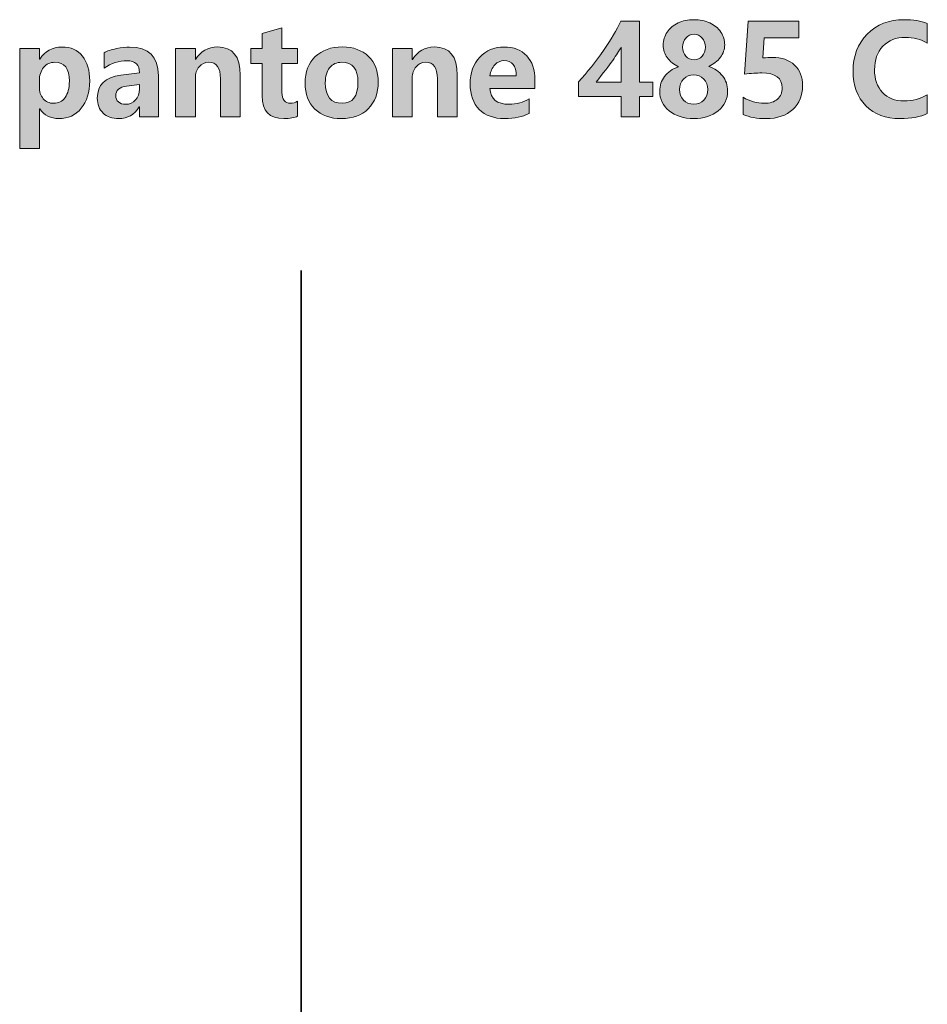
# Model space of a CAD drawing. Header units: inches. Extents: x 0 to 297, y 0 to 210.
# Tile 8 of 11: x 125 to 143, y 139 to 158. Entities that reach past the tile are written whole.
import ezdxf

# ---------------------------------------------------------------- set-up
doc = ezdxf.new("R2010")
doc.units = ezdxf.units.IN
doc.header["$MEASUREMENT"] = 0
doc.layers.add('图层 1', color=7, linetype='Continuous')

# ---------------------------------------------------------------- blocks, each defined once
blk = doc.blocks.new('block 4')
at = {"layer": '图层 1', "true_color": 0x7e7e7f}
h = blk.add_hatch(color=8, dxfattribs=at)
h.dxf.hatch_style = 2
edge = h.paths.add_edge_path()
edge.add_spline(control_points=[(137.362, 157.779), (137.362, 157.779), (137.362, 156.593), (137.362, 156.593), (137.362, 156.593), (137.626, 156.593), (137.626, 156.593), (137.626, 156.593), (137.626, 156.309), (137.626, 156.309), (137.626, 156.309), (137.362, 156.309), (137.362, 156.309), (137.362, 156.309), (137.362, 155.911), (137.362, 155.911), (137.362, 155.911), (137.007, 155.911), (137.007, 155.911), (137.007, 155.911), (137.007, 156.309), (137.007, 156.309), (137.007, 156.309), (136.173, 156.309), (136.173, 156.309), (136.173, 156.309), (136.173, 156.595), (136.173, 156.595), (136.346, 156.788), (136.508, 156.992), (136.659, 157.207), (136.81, 157.423), (136.924, 157.613), (137.001, 157.779), (137.001, 157.779), (137.362, 157.779), (137.362, 157.779)], knot_values=[0, 0, 0, 0, 1, 1, 1, 2, 2, 2, 3, 3, 3, 4, 4, 4, 5, 5, 5, 6, 6, 6, 7, 7, 7, 8, 8, 8, 9, 9, 9, 10, 10, 10, 11, 11, 11, 12, 12, 12, 12], degree=3, periodic=1)
edge = h.paths.add_edge_path()
edge.add_spline(control_points=[(136.518, 156.593), (136.518, 156.593), (137.007, 156.593), (137.007, 156.593), (137.007, 156.593), (137.007, 157.277), (137.007, 157.277), (136.969, 157.205), (136.914, 157.118), (136.842, 157.015), (136.77, 156.912), (136.662, 156.771), (136.518, 156.593)], knot_values=[0, 0, 0, 0, 0.352778, 0.352778, 0.352778, 0.705556, 0.705556, 0.705556, 1.058333, 1.058333, 1.058333, 1.411111, 1.411111, 1.411111, 1.411111], degree=3, periodic=0)
edge.add_line((136.518, 156.593), (136.518, 156.593))
h = blk.add_hatch(color=8, dxfattribs=at)
h.dxf.hatch_style = 2
edge = h.paths.add_edge_path()
edge.add_spline(control_points=[(137.76, 156.414), (137.76, 156.523), (137.791, 156.619), (137.854, 156.703), (137.916, 156.788), (138.007, 156.85), (138.126, 156.889), (138.031, 156.937), (137.958, 156.997), (137.906, 157.07), (137.854, 157.143), (137.829, 157.225), (137.829, 157.314), (137.829, 157.407), (137.854, 157.492), (137.905, 157.568), (137.956, 157.643), (138.028, 157.703), (138.119, 157.746), (138.211, 157.789), (138.313, 157.81), (138.427, 157.81), (138.541, 157.81), (138.644, 157.789), (138.736, 157.747), (138.829, 157.705), (138.901, 157.646), (138.952, 157.57), (139.004, 157.494), (139.029, 157.41), (139.029, 157.318), (139.029, 157.232), (139.001, 157.151), (138.944, 157.076), (138.888, 157.001), (138.811, 156.942), (138.716, 156.899), (138.833, 156.859), (138.923, 156.796), (138.988, 156.713), (139.053, 156.629), (139.086, 156.53), (139.086, 156.418), (139.086, 156.26), (139.024, 156.131), (138.902, 156.031), (138.779, 155.931), (138.619, 155.881), (138.423, 155.881), (138.227, 155.881), (138.067, 155.931), (137.944, 156.031), (137.821, 156.131), (137.76, 156.258), (137.76, 156.414)], knot_values=[0, 0, 0, 0, 0.352778, 0.352778, 0.352778, 0.705556, 0.705556, 0.705556, 1.058333, 1.058333, 1.058333, 1.411111, 1.411111, 1.411111, 1.763889, 1.763889, 1.763889, 2.116667, 2.116667, 2.116667, 2.469444, 2.469444, 2.469444, 2.822222, 2.822222, 2.822222, 3.175, 3.175, 3.175, 3.527778, 3.527778, 3.527778, 3.880556, 3.880556, 3.880556, 4.233333, 4.233333, 4.233333, 4.586111, 4.586111, 4.586111, 4.938889, 4.938889, 4.938889, 5.291667, 5.291667, 5.291667, 5.644444, 5.644444, 5.644444, 5.997222, 5.997222, 5.997222, 6.35, 6.35, 6.35, 6.35], degree=3, periodic=0)
edge.add_line((137.76, 156.414), (137.76, 156.414))
edge = h.paths.add_edge_path()
edge.add_spline(control_points=[(138.149, 156.449), (138.149, 156.362), (138.174, 156.293), (138.224, 156.241), (138.274, 156.188), (138.34, 156.162), (138.424, 156.162), (138.505, 156.162), (138.57, 156.188), (138.622, 156.241), (138.673, 156.293), (138.699, 156.362), (138.699, 156.449), (138.699, 156.53), (138.673, 156.598), (138.62, 156.652), (138.568, 156.707), (138.503, 156.734), (138.424, 156.734), (138.343, 156.734), (138.277, 156.707), (138.226, 156.652), (138.175, 156.598), (138.149, 156.53), (138.149, 156.449)], knot_values=[0, 0, 0, 0, 0.352778, 0.352778, 0.352778, 0.705556, 0.705556, 0.705556, 1.058333, 1.058333, 1.058333, 1.411111, 1.411111, 1.411111, 1.763889, 1.763889, 1.763889, 2.116667, 2.116667, 2.116667, 2.469444, 2.469444, 2.469444, 2.822222, 2.822222, 2.822222, 2.822222], degree=3, periodic=0)
edge.add_line((138.149, 156.449), (138.149, 156.449))
edge = h.paths.add_edge_path()
edge.add_spline(control_points=[(138.207, 157.274), (138.207, 157.205), (138.228, 157.147), (138.27, 157.098), (138.312, 157.05), (138.366, 157.026), (138.43, 157.026), (138.492, 157.026), (138.545, 157.049), (138.588, 157.097), (138.632, 157.144), (138.653, 157.203), (138.653, 157.274), (138.653, 157.345), (138.632, 157.404), (138.59, 157.453), (138.547, 157.502), (138.494, 157.527), (138.43, 157.527), (138.364, 157.527), (138.31, 157.502), (138.269, 157.453), (138.228, 157.404), (138.207, 157.345), (138.207, 157.274)], knot_values=[0, 0, 0, 0, 0.352778, 0.352778, 0.352778, 0.705556, 0.705556, 0.705556, 1.058333, 1.058333, 1.058333, 1.411111, 1.411111, 1.411111, 1.763889, 1.763889, 1.763889, 2.116667, 2.116667, 2.116667, 2.469444, 2.469444, 2.469444, 2.822222, 2.822222, 2.822222, 2.822222], degree=3, periodic=0)
edge.add_line((138.207, 157.274), (138.207, 157.274))
h = blk.add_hatch(color=8, dxfattribs=at)
h.dxf.hatch_style = 2
edge = h.paths.add_edge_path()
edge.add_spline(control_points=[(139.388, 155.959), (139.388, 155.959), (139.388, 156.296), (139.388, 156.296), (139.517, 156.217), (139.655, 156.178), (139.801, 156.178), (139.911, 156.178), (139.997, 156.205), (140.06, 156.259), (140.122, 156.313), (140.153, 156.387), (140.153, 156.479), (140.153, 156.673), (140.02, 156.77), (139.755, 156.77), (139.657, 156.77), (139.544, 156.763), (139.416, 156.748), (139.416, 156.748), (139.486, 157.779), (139.486, 157.779), (139.486, 157.779), (140.475, 157.779), (140.475, 157.779), (140.475, 157.779), (140.475, 157.458), (140.475, 157.458), (140.475, 157.458), (139.801, 157.458), (139.801, 157.458), (139.801, 157.458), (139.775, 157.065), (139.775, 157.065), (139.841, 157.071), (139.903, 157.074), (139.959, 157.074), (140.141, 157.074), (140.286, 157.024), (140.392, 156.924), (140.497, 156.825), (140.55, 156.689), (140.55, 156.519), (140.55, 156.331), (140.486, 156.177), (140.358, 156.058), (140.23, 155.938), (140.057, 155.879), (139.837, 155.879), (139.66, 155.879), (139.51, 155.906), (139.388, 155.959)], knot_values=[0, 0, 0, 0, 0.352778, 0.352778, 0.352778, 0.705556, 0.705556, 0.705556, 1.058333, 1.058333, 1.058333, 1.411111, 1.411111, 1.411111, 1.763889, 1.763889, 1.763889, 2.116667, 2.116667, 2.116667, 2.469444, 2.469444, 2.469444, 2.822222, 2.822222, 2.822222, 3.175, 3.175, 3.175, 3.527778, 3.527778, 3.527778, 3.880556, 3.880556, 3.880556, 4.233333, 4.233333, 4.233333, 4.586111, 4.586111, 4.586111, 4.938889, 4.938889, 4.938889, 5.291667, 5.291667, 5.291667, 5.644444, 5.644444, 5.644444, 5.997222, 5.997222, 5.997222, 5.997222], degree=3, periodic=0)
edge.add_line((139.388, 155.959), (139.388, 155.959))
h = blk.add_hatch(color=8, dxfattribs=at)
h.dxf.hatch_style = 2
edge = h.paths.add_edge_path()
edge.add_spline(control_points=[(142.986, 155.979), (142.85, 155.912), (142.672, 155.879), (142.454, 155.879), (142.172, 155.879), (141.949, 155.963), (141.784, 156.131), (141.619, 156.3), (141.536, 156.524), (141.536, 156.805), (141.536, 157.1), (141.628, 157.341), (141.813, 157.529), (141.998, 157.717), (142.236, 157.811), (142.527, 157.811), (142.71, 157.811), (142.862, 157.787), (142.986, 157.739), (142.986, 157.739), (142.986, 157.355), (142.986, 157.355), (142.859, 157.428), (142.716, 157.465), (142.556, 157.465), (142.374, 157.465), (142.228, 157.407), (142.118, 157.291), (142.009, 157.174), (141.955, 157.022), (141.955, 156.834), (141.955, 156.651), (142.007, 156.503), (142.11, 156.391), (142.214, 156.279), (142.354, 156.224), (142.531, 156.224), (142.697, 156.224), (142.849, 156.264), (142.986, 156.344), (142.986, 156.344), (142.986, 155.979), (142.986, 155.979)], knot_values=[0, 0, 0, 0, 1, 1, 1, 2, 2, 2, 3, 3, 3, 4, 4, 4, 5, 5, 5, 6, 6, 6, 7, 7, 7, 8, 8, 8, 9, 9, 9, 10, 10, 10, 11, 11, 11, 12, 12, 12, 13, 13, 13, 14, 14, 14, 14], degree=3, periodic=1)
h = blk.add_hatch(color=8, dxfattribs=at)
h.dxf.hatch_style = 2
edge = h.paths.add_edge_path()
edge.add_spline(control_points=[(130.687, 155.927), (130.628, 155.895), (130.539, 155.879), (130.42, 155.879), (130.137, 155.879), (129.996, 156.028), (129.996, 156.325), (129.996, 156.325), (129.996, 156.954), (129.996, 156.954), (129.996, 156.954), (129.776, 156.954), (129.776, 156.954), (129.776, 156.954), (129.776, 157.245), (129.776, 157.245), (129.776, 157.245), (129.996, 157.245), (129.996, 157.245), (129.996, 157.245), (129.996, 157.538), (129.996, 157.538), (129.996, 157.538), (130.383, 157.649), (130.383, 157.649), (130.383, 157.649), (130.383, 157.245), (130.383, 157.245), (130.383, 157.245), (130.687, 157.245), (130.687, 157.245), (130.687, 157.245), (130.687, 156.954), (130.687, 156.954), (130.687, 156.954), (130.383, 156.954), (130.383, 156.954), (130.383, 156.954), (130.383, 156.392), (130.383, 156.392), (130.383, 156.25), (130.439, 156.179), (130.552, 156.179), (130.595, 156.179), (130.64, 156.192), (130.687, 156.218), (130.687, 156.218), (130.687, 155.927), (130.687, 155.927)], knot_values=[0, 0, 0, 0, 1, 1, 1, 2, 2, 2, 3, 3, 3, 4, 4, 4, 5, 5, 5, 6, 6, 6, 7, 7, 7, 8, 8, 8, 9, 9, 9, 10, 10, 10, 11, 11, 11, 12, 12, 12, 13, 13, 13, 14, 14, 14, 15, 15, 15, 16, 16, 16, 16], degree=3, periodic=1)
h = blk.add_hatch(color=8, dxfattribs=at)
h.dxf.hatch_style = 2
edge = h.paths.add_edge_path()
edge.add_spline(control_points=[(125.65, 156.072), (125.65, 156.072), (125.65, 155.298), (125.65, 155.298), (125.65, 155.298), (125.26, 155.298), (125.26, 155.298), (125.26, 155.298), (125.26, 157.245), (125.26, 157.245), (125.26, 157.245), (125.65, 157.245), (125.65, 157.245), (125.65, 157.245), (125.65, 157.041), (125.65, 157.041), (125.65, 157.041), (125.655, 157.041), (125.655, 157.041), (125.756, 157.199), (125.901, 157.277), (126.087, 157.277), (126.257, 157.277), (126.39, 157.218), (126.485, 157.1), (126.581, 156.981), (126.629, 156.82), (126.629, 156.616), (126.629, 156.393), (126.573, 156.214), (126.462, 156.08), (126.351, 155.946), (126.206, 155.879), (126.026, 155.879), (125.863, 155.879), (125.739, 155.943), (125.655, 156.072), (125.655, 156.072), (125.65, 156.072), (125.65, 156.072)], knot_values=[0, 0, 0, 0, 1, 1, 1, 2, 2, 2, 3, 3, 3, 4, 4, 4, 5, 5, 5, 6, 6, 6, 7, 7, 7, 8, 8, 8, 9, 9, 9, 10, 10, 10, 11, 11, 11, 12, 12, 12, 13, 13, 13, 13], degree=3, periodic=1)
edge = h.paths.add_edge_path()
edge.add_spline(control_points=[(125.644, 156.501), (125.644, 156.406), (125.67, 156.328), (125.721, 156.268), (125.773, 156.208), (125.839, 156.178), (125.921, 156.178), (126.018, 156.178), (126.094, 156.215), (126.149, 156.291), (126.202, 156.367), (126.23, 156.473), (126.23, 156.612), (126.23, 156.856), (126.134, 156.979), (125.944, 156.979), (125.856, 156.979), (125.783, 156.945), (125.727, 156.877), (125.672, 156.81), (125.644, 156.723), (125.644, 156.617), (125.644, 156.617), (125.644, 156.501), (125.644, 156.501)], knot_values=[0, 0, 0, 0, 1, 1, 1, 2, 2, 2, 3, 3, 3, 4, 4, 4, 5, 5, 5, 6, 6, 6, 7, 7, 7, 8, 8, 8, 8], degree=3, periodic=1)
h = blk.add_hatch(color=8, dxfattribs=at)
h.dxf.hatch_style = 2
edge = h.paths.add_edge_path()
edge.add_spline(control_points=[(126.908, 157.164), (126.968, 157.198), (127.049, 157.225), (127.15, 157.246), (127.251, 157.267), (127.337, 157.277), (127.408, 157.277), (127.781, 157.277), (127.968, 157.09), (127.968, 156.717), (127.968, 156.717), (127.968, 155.911), (127.968, 155.911), (127.968, 155.911), (127.598, 155.911), (127.598, 155.911), (127.598, 155.911), (127.598, 156.106), (127.598, 156.106), (127.598, 156.106), (127.593, 156.106), (127.593, 156.106), (127.502, 155.954), (127.369, 155.879), (127.194, 155.879), (127.068, 155.879), (126.966, 155.915), (126.89, 155.987), (126.814, 156.059), (126.776, 156.156), (126.776, 156.28), (126.776, 156.536), (126.929, 156.684), (127.233, 156.726), (127.233, 156.726), (127.6, 156.776), (127.6, 156.776), (127.6, 156.931), (127.519, 157.009), (127.357, 157.009), (127.198, 157.009), (127.048, 156.96), (126.908, 156.864), (126.908, 156.864), (126.908, 157.164), (126.908, 157.164)], knot_values=[0, 0, 0, 0, 1, 1, 1, 2, 2, 2, 3, 3, 3, 4, 4, 4, 5, 5, 5, 6, 6, 6, 7, 7, 7, 8, 8, 8, 9, 9, 9, 10, 10, 10, 11, 11, 11, 12, 12, 12, 13, 13, 13, 14, 14, 14, 15, 15, 15, 15], degree=3, periodic=1)
edge = h.paths.add_edge_path()
edge.add_spline(control_points=[(127.348, 156.515), (127.207, 156.497), (127.137, 156.434), (127.137, 156.325), (127.137, 156.275), (127.154, 156.235), (127.188, 156.204), (127.222, 156.174), (127.268, 156.158), (127.326, 156.158), (127.406, 156.158), (127.471, 156.187), (127.523, 156.243), (127.574, 156.299), (127.6, 156.369), (127.6, 156.453), (127.6, 156.453), (127.6, 156.548), (127.6, 156.548), (127.6, 156.548), (127.348, 156.515), (127.348, 156.515)], knot_values=[0, 0, 0, 0, 1, 1, 1, 2, 2, 2, 3, 3, 3, 4, 4, 4, 5, 5, 5, 6, 6, 6, 7, 7, 7, 7], degree=3, periodic=1)
h = blk.add_hatch(color=8, dxfattribs=at)
h.dxf.hatch_style = 2
edge = h.paths.add_edge_path()
edge.add_spline(control_points=[(129.569, 155.911), (129.569, 155.911), (129.182, 155.911), (129.182, 155.911), (129.182, 155.911), (129.182, 156.655), (129.182, 156.655), (129.182, 156.871), (129.104, 156.979), (128.949, 156.979), (128.876, 156.979), (128.814, 156.95), (128.765, 156.892), (128.716, 156.835), (128.691, 156.761), (128.691, 156.672), (128.691, 156.672), (128.691, 155.911), (128.691, 155.911), (128.691, 155.911), (128.302, 155.911), (128.302, 155.911), (128.302, 155.911), (128.302, 157.245), (128.302, 157.245), (128.302, 157.245), (128.691, 157.245), (128.691, 157.245), (128.691, 157.245), (128.691, 157.033), (128.691, 157.033), (128.691, 157.033), (128.696, 157.033), (128.696, 157.033), (128.793, 157.196), (128.936, 157.278), (129.125, 157.278), (129.421, 157.278), (129.569, 157.094), (129.569, 156.728), (129.569, 156.728), (129.569, 155.911), (129.569, 155.911)], knot_values=[0, 0, 0, 0, 1, 1, 1, 2, 2, 2, 3, 3, 3, 4, 4, 4, 5, 5, 5, 6, 6, 6, 7, 7, 7, 8, 8, 8, 9, 9, 9, 10, 10, 10, 11, 11, 11, 12, 12, 12, 13, 13, 13, 14, 14, 14, 14], degree=3, periodic=1)
h = blk.add_hatch(color=8, dxfattribs=at)
h.dxf.hatch_style = 2
edge = h.paths.add_edge_path()
edge.add_spline(control_points=[(130.835, 156.572), (130.835, 156.791), (130.9, 156.964), (131.032, 157.089), (131.163, 157.215), (131.34, 157.278), (131.562, 157.278), (131.777, 157.278), (131.947, 157.216), (132.073, 157.092), (132.199, 156.969), (132.263, 156.803), (132.263, 156.595), (132.263, 156.377), (132.198, 156.202), (132.068, 156.073), (131.939, 155.944), (131.764, 155.879), (131.543, 155.879), (131.325, 155.879), (131.153, 155.941), (131.026, 156.065), (130.899, 156.189), (130.835, 156.358), (130.835, 156.572)], knot_values=[0, 0, 0, 0, 0.352778, 0.352778, 0.352778, 0.705556, 0.705556, 0.705556, 1.058333, 1.058333, 1.058333, 1.411111, 1.411111, 1.411111, 1.763889, 1.763889, 1.763889, 2.116667, 2.116667, 2.116667, 2.469444, 2.469444, 2.469444, 2.822222, 2.822222, 2.822222, 2.822222], degree=3, periodic=0)
edge.add_line((130.835, 156.572), (130.835, 156.572))
edge = h.paths.add_edge_path()
edge.add_spline(control_points=[(131.229, 156.577), (131.229, 156.311), (131.338, 156.178), (131.555, 156.178), (131.763, 156.178), (131.867, 156.314), (131.867, 156.588), (131.867, 156.848), (131.762, 156.978), (131.552, 156.978), (131.45, 156.978), (131.371, 156.943), (131.314, 156.874), (131.257, 156.804), (131.229, 156.705), (131.229, 156.577)], knot_values=[0, 0, 0, 0, 0.352778, 0.352778, 0.352778, 0.705556, 0.705556, 0.705556, 1.058333, 1.058333, 1.058333, 1.411111, 1.411111, 1.411111, 1.763889, 1.763889, 1.763889, 1.763889], degree=3, periodic=0)
edge.add_line((131.229, 156.577), (131.229, 156.577))
h = blk.add_hatch(color=8, dxfattribs=at)
h.dxf.hatch_style = 2
edge = h.paths.add_edge_path()
edge.add_spline(control_points=[(133.805, 155.911), (133.805, 155.911), (133.418, 155.911), (133.418, 155.911), (133.418, 155.911), (133.418, 156.655), (133.418, 156.655), (133.418, 156.871), (133.34, 156.979), (133.185, 156.979), (133.111, 156.979), (133.049, 156.95), (133, 156.892), (132.951, 156.835), (132.927, 156.761), (132.927, 156.672), (132.927, 156.672), (132.927, 155.911), (132.927, 155.911), (132.927, 155.911), (132.538, 155.911), (132.538, 155.911), (132.538, 155.911), (132.538, 157.245), (132.538, 157.245), (132.538, 157.245), (132.927, 157.245), (132.927, 157.245), (132.927, 157.245), (132.927, 157.033), (132.927, 157.033), (132.927, 157.033), (132.932, 157.033), (132.932, 157.033), (133.029, 157.196), (133.172, 157.278), (133.361, 157.278), (133.657, 157.278), (133.805, 157.094), (133.805, 156.728), (133.805, 156.728), (133.805, 155.911), (133.805, 155.911)], knot_values=[0, 0, 0, 0, 1, 1, 1, 2, 2, 2, 3, 3, 3, 4, 4, 4, 5, 5, 5, 6, 6, 6, 7, 7, 7, 8, 8, 8, 9, 9, 9, 10, 10, 10, 11, 11, 11, 12, 12, 12, 13, 13, 13, 14, 14, 14, 14], degree=3, periodic=1)
h = blk.add_hatch(color=8, dxfattribs=at)
h.dxf.hatch_style = 2
edge = h.paths.add_edge_path()
edge.add_spline(control_points=[(135.322, 156.468), (135.322, 156.468), (134.444, 156.468), (134.444, 156.468), (134.457, 156.262), (134.582, 156.158), (134.818, 156.158), (134.965, 156.158), (135.095, 156.195), (135.207, 156.267), (135.207, 156.267), (135.207, 155.981), (135.207, 155.981), (135.086, 155.913), (134.927, 155.879), (134.73, 155.879), (134.517, 155.879), (134.352, 155.939), (134.235, 156.058), (134.117, 156.178), (134.058, 156.345), (134.058, 156.559), (134.058, 156.772), (134.121, 156.945), (134.246, 157.078), (134.371, 157.211), (134.529, 157.277), (134.719, 157.277), (134.908, 157.277), (135.055, 157.22), (135.162, 157.106), (135.268, 156.991), (135.322, 156.834), (135.322, 156.634), (135.322, 156.634), (135.322, 156.468), (135.322, 156.468)], knot_values=[0, 0, 0, 0, 1, 1, 1, 2, 2, 2, 3, 3, 3, 4, 4, 4, 5, 5, 5, 6, 6, 6, 7, 7, 7, 8, 8, 8, 9, 9, 9, 10, 10, 10, 11, 11, 11, 12, 12, 12, 12], degree=3, periodic=1)
edge = h.paths.add_edge_path()
edge.add_spline(control_points=[(134.959, 156.712), (134.959, 156.911), (134.878, 157.011), (134.716, 157.011), (134.65, 157.011), (134.591, 156.984), (134.539, 156.929), (134.488, 156.874), (134.456, 156.802), (134.443, 156.712), (134.443, 156.712), (134.959, 156.712), (134.959, 156.712)], knot_values=[0, 0, 0, 0, 1, 1, 1, 2, 2, 2, 3, 3, 3, 4, 4, 4, 4], degree=3, periodic=1)
at = {"layer": '图层 1', "lineweight": 0}
blk.add_lwpolyline([(130.759, 132.756), (130.759, 152.911)], dxfattribs=at)
at = {"layer": '图层 1', "color": 85, "lineweight": 35, "true_color": 0x60b530}
blk.add_lwpolyline([(130.759, 100.018), (130.759, 152.911)], dxfattribs=at)
at = {"layer": '图层 1', "lineweight": 0}
for points, knots in [([(137.362, 157.779), (137.362, 157.779), (137.362, 156.593), (137.362, 156.593), (137.362, 156.593), (137.626, 156.593), (137.626, 156.593), (137.626, 156.593), (137.626, 156.309), (137.626, 156.309), (137.626, 156.309), (137.362, 156.309), (137.362, 156.309), (137.362, 156.309), (137.362, 155.911), (137.362, 155.911), (137.362, 155.911), (137.007, 155.911), (137.007, 155.911), (137.007, 155.911), (137.007, 156.309), (137.007, 156.309), (137.007, 156.309), (136.173, 156.309), (136.173, 156.309), (136.173, 156.309), (136.173, 156.595), (136.173, 156.595), (136.346, 156.788), (136.508, 156.992), (136.659, 157.207), (136.81, 157.423), (136.924, 157.613), (137.001, 157.779), (137.001, 157.779), (137.362, 157.779), (137.362, 157.779)], [0, 0, 0, 0, 1, 1, 1, 2, 2, 2, 3, 3, 3, 4, 4, 4, 5, 5, 5, 6, 6, 6, 7, 7, 7, 8, 8, 8, 9, 9, 9, 10, 10, 10, 11, 11, 11, 12, 12, 12, 12]), ([(137.76, 156.414), (137.76, 156.523), (137.791, 156.619), (137.854, 156.703), (137.916, 156.788), (138.007, 156.85), (138.126, 156.889), (138.031, 156.937), (137.958, 156.997), (137.906, 157.07), (137.854, 157.143), (137.829, 157.225), (137.829, 157.314), (137.829, 157.407), (137.854, 157.492), (137.905, 157.568), (137.956, 157.643), (138.028, 157.703), (138.119, 157.746), (138.211, 157.789), (138.313, 157.81), (138.427, 157.81), (138.541, 157.81), (138.644, 157.789), (138.736, 157.747), (138.829, 157.705), (138.901, 157.646), (138.952, 157.57), (139.004, 157.494), (139.029, 157.41), (139.029, 157.318), (139.029, 157.232), (139.001, 157.151), (138.944, 157.076), (138.888, 157.001), (138.811, 156.942), (138.716, 156.899), (138.833, 156.859), (138.923, 156.796), (138.988, 156.713), (139.053, 156.629), (139.086, 156.53), (139.086, 156.418), (139.086, 156.26), (139.024, 156.131), (138.902, 156.031), (138.779, 155.931), (138.619, 155.881), (138.423, 155.881), (138.227, 155.881), (138.067, 155.931), (137.944, 156.031), (137.821, 156.131), (137.76, 156.258), (137.76, 156.414)], [0, 0, 0, 0, 1, 1, 1, 2, 2, 2, 3, 3, 3, 4, 4, 4, 5, 5, 5, 6, 6, 6, 7, 7, 7, 8, 8, 8, 9, 9, 9, 10, 10, 10, 11, 11, 11, 12, 12, 12, 13, 13, 13, 14, 14, 14, 15, 15, 15, 16, 16, 16, 17, 17, 17, 18, 18, 18, 18]), ([(139.388, 155.959), (139.388, 155.959), (139.388, 156.296), (139.388, 156.296), (139.517, 156.217), (139.655, 156.178), (139.801, 156.178), (139.911, 156.178), (139.997, 156.205), (140.06, 156.259), (140.122, 156.313), (140.153, 156.387), (140.153, 156.479), (140.153, 156.673), (140.02, 156.77), (139.755, 156.77), (139.657, 156.77), (139.544, 156.763), (139.416, 156.748), (139.416, 156.748), (139.486, 157.779), (139.486, 157.779), (139.486, 157.779), (140.475, 157.779), (140.475, 157.779), (140.475, 157.779), (140.475, 157.458), (140.475, 157.458), (140.475, 157.458), (139.801, 157.458), (139.801, 157.458), (139.801, 157.458), (139.775, 157.065), (139.775, 157.065), (139.841, 157.071), (139.903, 157.074), (139.959, 157.074), (140.141, 157.074), (140.286, 157.024), (140.392, 156.924), (140.497, 156.825), (140.55, 156.689), (140.55, 156.519), (140.55, 156.331), (140.486, 156.177), (140.358, 156.058), (140.23, 155.938), (140.057, 155.879), (139.837, 155.879), (139.66, 155.879), (139.51, 155.906), (139.388, 155.959)], [0, 0, 0, 0, 1, 1, 1, 2, 2, 2, 3, 3, 3, 4, 4, 4, 5, 5, 5, 6, 6, 6, 7, 7, 7, 8, 8, 8, 9, 9, 9, 10, 10, 10, 11, 11, 11, 12, 12, 12, 13, 13, 13, 14, 14, 14, 15, 15, 15, 16, 16, 16, 17, 17, 17, 17]), ([(142.986, 155.979), (142.85, 155.912), (142.672, 155.879), (142.454, 155.879), (142.172, 155.879), (141.949, 155.963), (141.784, 156.131), (141.619, 156.3), (141.536, 156.524), (141.536, 156.805), (141.536, 157.1), (141.628, 157.341), (141.813, 157.529), (141.998, 157.717), (142.236, 157.811), (142.527, 157.811), (142.71, 157.811), (142.862, 157.787), (142.986, 157.739), (142.986, 157.739), (142.986, 157.355), (142.986, 157.355), (142.859, 157.428), (142.716, 157.465), (142.556, 157.465), (142.374, 157.465), (142.228, 157.407), (142.118, 157.291), (142.009, 157.174), (141.955, 157.022), (141.955, 156.834), (141.955, 156.651), (142.007, 156.503), (142.11, 156.391), (142.214, 156.279), (142.354, 156.224), (142.531, 156.224), (142.697, 156.224), (142.849, 156.264), (142.986, 156.344), (142.986, 156.344), (142.986, 155.979), (142.986, 155.979)], [0, 0, 0, 0, 1, 1, 1, 2, 2, 2, 3, 3, 3, 4, 4, 4, 5, 5, 5, 6, 6, 6, 7, 7, 7, 8, 8, 8, 9, 9, 9, 10, 10, 10, 11, 11, 11, 12, 12, 12, 13, 13, 13, 14, 14, 14, 14]), ([(130.687, 155.927), (130.628, 155.895), (130.539, 155.879), (130.42, 155.879), (130.137, 155.879), (129.996, 156.028), (129.996, 156.325), (129.996, 156.325), (129.996, 156.954), (129.996, 156.954), (129.996, 156.954), (129.776, 156.954), (129.776, 156.954), (129.776, 156.954), (129.776, 157.245), (129.776, 157.245), (129.776, 157.245), (129.996, 157.245), (129.996, 157.245), (129.996, 157.245), (129.996, 157.538), (129.996, 157.538), (129.996, 157.538), (130.383, 157.649), (130.383, 157.649), (130.383, 157.649), (130.383, 157.245), (130.383, 157.245), (130.383, 157.245), (130.687, 157.245), (130.687, 157.245), (130.687, 157.245), (130.687, 156.954), (130.687, 156.954), (130.687, 156.954), (130.383, 156.954), (130.383, 156.954), (130.383, 156.954), (130.383, 156.392), (130.383, 156.392), (130.383, 156.25), (130.439, 156.179), (130.552, 156.179), (130.595, 156.179), (130.64, 156.192), (130.687, 156.218), (130.687, 156.218), (130.687, 155.927), (130.687, 155.927)], [0, 0, 0, 0, 1, 1, 1, 2, 2, 2, 3, 3, 3, 4, 4, 4, 5, 5, 5, 6, 6, 6, 7, 7, 7, 8, 8, 8, 9, 9, 9, 10, 10, 10, 11, 11, 11, 12, 12, 12, 13, 13, 13, 14, 14, 14, 15, 15, 15, 16, 16, 16, 16]), ([(138.207, 157.274), (138.207, 157.205), (138.228, 157.147), (138.27, 157.098), (138.312, 157.05), (138.366, 157.026), (138.43, 157.026), (138.492, 157.026), (138.545, 157.049), (138.588, 157.097), (138.632, 157.144), (138.653, 157.203), (138.653, 157.274), (138.653, 157.345), (138.632, 157.404), (138.59, 157.453), (138.547, 157.502), (138.494, 157.527), (138.43, 157.527), (138.364, 157.527), (138.31, 157.502), (138.269, 157.453), (138.228, 157.404), (138.207, 157.345), (138.207, 157.274)], [0, 0, 0, 0, 1, 1, 1, 2, 2, 2, 3, 3, 3, 4, 4, 4, 5, 5, 5, 6, 6, 6, 7, 7, 7, 8, 8, 8, 8]), ([(125.65, 156.072), (125.65, 156.072), (125.65, 155.298), (125.65, 155.298), (125.65, 155.298), (125.26, 155.298), (125.26, 155.298), (125.26, 155.298), (125.26, 157.245), (125.26, 157.245), (125.26, 157.245), (125.65, 157.245), (125.65, 157.245), (125.65, 157.245), (125.65, 157.041), (125.65, 157.041), (125.65, 157.041), (125.655, 157.041), (125.655, 157.041), (125.756, 157.199), (125.901, 157.277), (126.087, 157.277), (126.257, 157.277), (126.39, 157.218), (126.485, 157.1), (126.581, 156.981), (126.629, 156.82), (126.629, 156.616), (126.629, 156.393), (126.573, 156.214), (126.462, 156.08), (126.351, 155.946), (126.206, 155.879), (126.026, 155.879), (125.863, 155.879), (125.739, 155.943), (125.655, 156.072), (125.655, 156.072), (125.65, 156.072), (125.65, 156.072)], [0, 0, 0, 0, 1, 1, 1, 2, 2, 2, 3, 3, 3, 4, 4, 4, 5, 5, 5, 6, 6, 6, 7, 7, 7, 8, 8, 8, 9, 9, 9, 10, 10, 10, 11, 11, 11, 12, 12, 12, 13, 13, 13, 13]), ([(126.908, 157.164), (126.968, 157.198), (127.049, 157.225), (127.15, 157.246), (127.251, 157.267), (127.337, 157.277), (127.408, 157.277), (127.781, 157.277), (127.968, 157.09), (127.968, 156.717), (127.968, 156.717), (127.968, 155.911), (127.968, 155.911), (127.968, 155.911), (127.598, 155.911), (127.598, 155.911), (127.598, 155.911), (127.598, 156.106), (127.598, 156.106), (127.598, 156.106), (127.593, 156.106), (127.593, 156.106), (127.502, 155.954), (127.369, 155.879), (127.194, 155.879), (127.068, 155.879), (126.966, 155.915), (126.89, 155.987), (126.814, 156.059), (126.776, 156.156), (126.776, 156.28), (126.776, 156.536), (126.929, 156.684), (127.233, 156.726), (127.233, 156.726), (127.6, 156.776), (127.6, 156.776), (127.6, 156.931), (127.519, 157.009), (127.357, 157.009), (127.198, 157.009), (127.048, 156.96), (126.908, 156.864), (126.908, 156.864), (126.908, 157.164), (126.908, 157.164)], [0, 0, 0, 0, 1, 1, 1, 2, 2, 2, 3, 3, 3, 4, 4, 4, 5, 5, 5, 6, 6, 6, 7, 7, 7, 8, 8, 8, 9, 9, 9, 10, 10, 10, 11, 11, 11, 12, 12, 12, 13, 13, 13, 14, 14, 14, 15, 15, 15, 15]), ([(129.569, 155.911), (129.569, 155.911), (129.182, 155.911), (129.182, 155.911), (129.182, 155.911), (129.182, 156.655), (129.182, 156.655), (129.182, 156.871), (129.104, 156.979), (128.949, 156.979), (128.876, 156.979), (128.814, 156.95), (128.765, 156.892), (128.716, 156.835), (128.691, 156.761), (128.691, 156.672), (128.691, 156.672), (128.691, 155.911), (128.691, 155.911), (128.691, 155.911), (128.302, 155.911), (128.302, 155.911), (128.302, 155.911), (128.302, 157.245), (128.302, 157.245), (128.302, 157.245), (128.691, 157.245), (128.691, 157.245), (128.691, 157.245), (128.691, 157.033), (128.691, 157.033), (128.691, 157.033), (128.696, 157.033), (128.696, 157.033), (128.793, 157.196), (128.936, 157.278), (129.125, 157.278), (129.421, 157.278), (129.569, 157.094), (129.569, 156.728), (129.569, 156.728), (129.569, 155.911), (129.569, 155.911)], [0, 0, 0, 0, 1, 1, 1, 2, 2, 2, 3, 3, 3, 4, 4, 4, 5, 5, 5, 6, 6, 6, 7, 7, 7, 8, 8, 8, 9, 9, 9, 10, 10, 10, 11, 11, 11, 12, 12, 12, 13, 13, 13, 14, 14, 14, 14]), ([(130.835, 156.572), (130.835, 156.791), (130.9, 156.964), (131.032, 157.089), (131.163, 157.215), (131.34, 157.278), (131.562, 157.278), (131.777, 157.278), (131.947, 157.216), (132.073, 157.092), (132.199, 156.969), (132.263, 156.803), (132.263, 156.595), (132.263, 156.377), (132.198, 156.202), (132.068, 156.073), (131.939, 155.944), (131.764, 155.879), (131.543, 155.879), (131.325, 155.879), (131.153, 155.941), (131.026, 156.065), (130.899, 156.189), (130.835, 156.358), (130.835, 156.572)], [0, 0, 0, 0, 1, 1, 1, 2, 2, 2, 3, 3, 3, 4, 4, 4, 5, 5, 5, 6, 6, 6, 7, 7, 7, 8, 8, 8, 8]), ([(133.805, 155.911), (133.805, 155.911), (133.418, 155.911), (133.418, 155.911), (133.418, 155.911), (133.418, 156.655), (133.418, 156.655), (133.418, 156.871), (133.34, 156.979), (133.185, 156.979), (133.111, 156.979), (133.049, 156.95), (133, 156.892), (132.951, 156.835), (132.927, 156.761), (132.927, 156.672), (132.927, 156.672), (132.927, 155.911), (132.927, 155.911), (132.927, 155.911), (132.538, 155.911), (132.538, 155.911), (132.538, 155.911), (132.538, 157.245), (132.538, 157.245), (132.538, 157.245), (132.927, 157.245), (132.927, 157.245), (132.927, 157.245), (132.927, 157.033), (132.927, 157.033), (132.927, 157.033), (132.932, 157.033), (132.932, 157.033), (133.029, 157.196), (133.172, 157.278), (133.361, 157.278), (133.657, 157.278), (133.805, 157.094), (133.805, 156.728), (133.805, 156.728), (133.805, 155.911), (133.805, 155.911)], [0, 0, 0, 0, 1, 1, 1, 2, 2, 2, 3, 3, 3, 4, 4, 4, 5, 5, 5, 6, 6, 6, 7, 7, 7, 8, 8, 8, 9, 9, 9, 10, 10, 10, 11, 11, 11, 12, 12, 12, 13, 13, 13, 14, 14, 14, 14]), ([(135.322, 156.468), (135.322, 156.468), (134.444, 156.468), (134.444, 156.468), (134.457, 156.262), (134.582, 156.158), (134.818, 156.158), (134.965, 156.158), (135.095, 156.195), (135.207, 156.267), (135.207, 156.267), (135.207, 155.981), (135.207, 155.981), (135.086, 155.913), (134.927, 155.879), (134.73, 155.879), (134.517, 155.879), (134.352, 155.939), (134.235, 156.058), (134.117, 156.178), (134.058, 156.345), (134.058, 156.559), (134.058, 156.772), (134.121, 156.945), (134.246, 157.078), (134.371, 157.211), (134.529, 157.277), (134.719, 157.277), (134.908, 157.277), (135.055, 157.22), (135.162, 157.106), (135.268, 156.991), (135.322, 156.834), (135.322, 156.634), (135.322, 156.634), (135.322, 156.468), (135.322, 156.468)], [0, 0, 0, 0, 1, 1, 1, 2, 2, 2, 3, 3, 3, 4, 4, 4, 5, 5, 5, 6, 6, 6, 7, 7, 7, 8, 8, 8, 9, 9, 9, 10, 10, 10, 11, 11, 11, 12, 12, 12, 12]), ([(136.518, 156.593), (136.518, 156.593), (137.007, 156.593), (137.007, 156.593), (137.007, 156.593), (137.007, 157.277), (137.007, 157.277), (136.969, 157.205), (136.914, 157.118), (136.842, 157.015), (136.77, 156.912), (136.662, 156.771), (136.518, 156.593)], [0, 0, 0, 0, 1, 1, 1, 2, 2, 2, 3, 3, 3, 4, 4, 4, 4]), ([(125.644, 156.501), (125.644, 156.406), (125.67, 156.328), (125.721, 156.268), (125.773, 156.208), (125.839, 156.178), (125.921, 156.178), (126.018, 156.178), (126.094, 156.215), (126.149, 156.291), (126.202, 156.367), (126.23, 156.473), (126.23, 156.612), (126.23, 156.856), (126.134, 156.979), (125.944, 156.979), (125.856, 156.979), (125.783, 156.945), (125.727, 156.877), (125.672, 156.81), (125.644, 156.723), (125.644, 156.617), (125.644, 156.617), (125.644, 156.501), (125.644, 156.501)], [0, 0, 0, 0, 1, 1, 1, 2, 2, 2, 3, 3, 3, 4, 4, 4, 5, 5, 5, 6, 6, 6, 7, 7, 7, 8, 8, 8, 8]), ([(131.229, 156.577), (131.229, 156.311), (131.338, 156.178), (131.555, 156.178), (131.763, 156.178), (131.867, 156.314), (131.867, 156.588), (131.867, 156.848), (131.762, 156.978), (131.552, 156.978), (131.45, 156.978), (131.371, 156.943), (131.314, 156.874), (131.257, 156.804), (131.229, 156.705), (131.229, 156.577)], [0, 0, 0, 0, 1, 1, 1, 2, 2, 2, 3, 3, 3, 4, 4, 4, 5, 5, 5, 5]), ([(134.959, 156.712), (134.959, 156.911), (134.878, 157.011), (134.716, 157.011), (134.65, 157.011), (134.591, 156.984), (134.539, 156.929), (134.488, 156.874), (134.456, 156.802), (134.443, 156.712), (134.443, 156.712), (134.959, 156.712), (134.959, 156.712)], [0, 0, 0, 0, 1, 1, 1, 2, 2, 2, 3, 3, 3, 4, 4, 4, 4]), ([(138.149, 156.449), (138.149, 156.362), (138.174, 156.293), (138.224, 156.241), (138.274, 156.188), (138.34, 156.162), (138.424, 156.162), (138.505, 156.162), (138.57, 156.188), (138.622, 156.241), (138.673, 156.293), (138.699, 156.362), (138.699, 156.449), (138.699, 156.53), (138.673, 156.598), (138.62, 156.652), (138.568, 156.707), (138.503, 156.734), (138.424, 156.734), (138.343, 156.734), (138.277, 156.707), (138.226, 156.652), (138.175, 156.598), (138.149, 156.53), (138.149, 156.449)], [0, 0, 0, 0, 1, 1, 1, 2, 2, 2, 3, 3, 3, 4, 4, 4, 5, 5, 5, 6, 6, 6, 7, 7, 7, 8, 8, 8, 8]), ([(127.348, 156.515), (127.207, 156.497), (127.137, 156.434), (127.137, 156.325), (127.137, 156.275), (127.154, 156.235), (127.188, 156.204), (127.222, 156.174), (127.268, 156.158), (127.326, 156.158), (127.406, 156.158), (127.471, 156.187), (127.523, 156.243), (127.574, 156.299), (127.6, 156.369), (127.6, 156.453), (127.6, 156.453), (127.6, 156.548), (127.6, 156.548), (127.6, 156.548), (127.348, 156.515), (127.348, 156.515)], [0, 0, 0, 0, 1, 1, 1, 2, 2, 2, 3, 3, 3, 4, 4, 4, 5, 5, 5, 6, 6, 6, 7, 7, 7, 7])]:
    blk.add_open_spline(points, degree=3, knots=knots, dxfattribs=at)

msp = doc.modelspace()

# ---------------------------------------------------------------- block references
at = {"layer": '图层 1'}
msp.add_blockref('block 4', (0, 0), dxfattribs=at)

doc.saveas('drawing.dxf')
